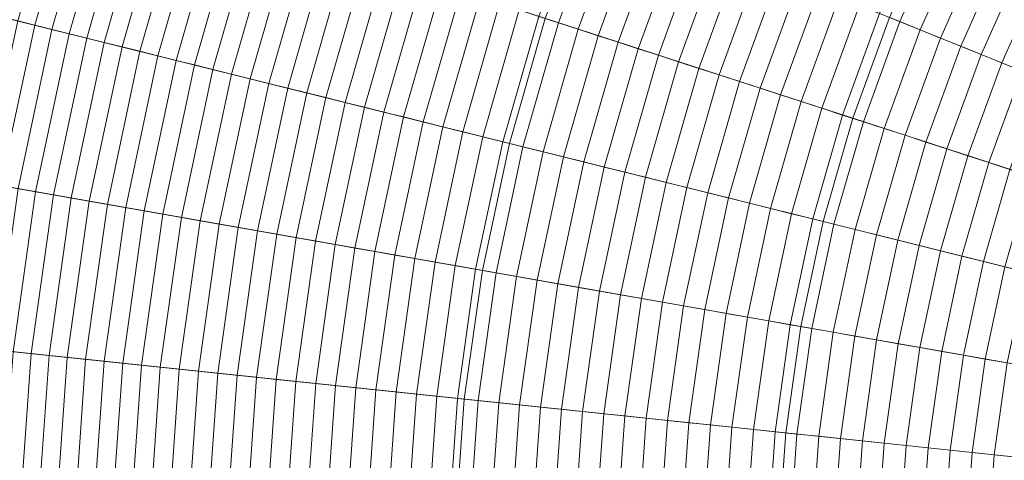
# Model space of a CAD drawing. Header units: centimetres. Extents: x -21.9 to 23.1, y -23 to 22.
# Tile 124 of 191: x -14.3 to -7.9, y 0.4 to 3.2. Entities that reach past the tile are written whole.
import ezdxf

# ---------------------------------------------------------------- set-up
doc = ezdxf.new("R2010")
doc.units = ezdxf.units.CM
doc.header["$LTSCALE"] = 2.54
doc.layers.add('Lucido design-1', color=7, linetype='Continuous')

# ---------------------------------------------------------------- blocks, each defined once
blk = doc.blocks.new('Gruppo-2-1')
at = {"color": 5, "linetype": 'Continuous', "lineweight": 9}
for points in [[(-8.6891, 3.2361, -940.4271), (-8.9278, 2.5802, -940.4271), (-20.4384, 6.3202, -940.4271), (-19.9108, 7.7699, -940.4271)], [(-8.6891, 3.2361, -940.4271), (-8.9278, 2.5802, -940.4271), (-20.4384, 6.3202, -940.4271), (-19.9108, 7.7699, -940.4271)], [(-20.8065, 6.4398, -1001.3271), (-21.2392, 4.9308, -1001.3271), (-11.1578, 2.4173, -1001.3271), (-10.925, 3.2291, -1001.3271)], [(-8.9278, 2.5802, -940.4271), (-9.1202, 1.9092, -940.4271), (-20.8637, 4.8372, -940.4271), (-20.4384, 6.3202, -940.4271)], [(-20.4384, 6.3202, -1001.3271), (-20.8637, 4.8372, -1001.3271), (-11.1578, 2.4173, -1001.3271), (-10.925, 3.2291, -1001.3271)], [(-8.9278, 2.5802, -940.4271), (-9.1202, 1.9092, -940.4271), (-20.8637, 4.8372, -940.4271), (-20.4384, 6.3202, -940.4271)], [(-10.925, 3.2291, -1010.9271), (-11.1578, 2.4173, -1010.9271), (-20.4641, 4.7376, -1010.9271), (-20.0468, 6.193, -1010.9271)], [(-21.2392, 4.9308, -1001.3271), (-21.5656, 3.3953, -1001.3271), (-11.3334, 1.5911, -1001.3271), (-11.1578, 2.4173, -1001.3271)], [(-9.1202, 1.9092, -940.4271), (-9.2653, 1.2265, -940.4271), (-21.1844, 3.3281, -940.4271), (-20.8637, 4.8372, -940.4271)], [(-20.8637, 4.8372, -1001.3271), (-21.1844, 3.3281, -1001.3271), (-11.3334, 1.5911, -1001.3271), (-11.1578, 2.4173, -1001.3271)], [(-9.1202, 1.9092, -940.4271), (-9.2653, 1.2265, -940.4271), (-21.1844, 3.3281, -940.4271), (-20.8637, 4.8372, -940.4271)], [(-11.1578, 2.4173, -1010.9271), (-11.3334, 1.5911, -1010.9271), (-20.7789, 3.2566, -1010.9271), (-20.4641, 4.7376, -1010.9271)], [(-5.9124, 3.24, -941.4271), (-6.1582, 2.7778, -941.4271), (-8.4052, 3.8737, -941.4271), (-8.0775, 4.49, -941.4271)], [(-14.164, 4.2815, -932.9985), (-14.4623, 3.2412, -932.9985), (-14.3526, 3.2138, -933.0893), (-14.0565, 4.2466, -933.0893)], [(-14.0565, 4.2466, -933.0893), (-14.3526, 3.2138, -933.0893), (-14.2419, 3.1862, -933.1788), (-13.948, 4.2113, -933.1788)], [(-13.948, 4.2113, -933.1788), (-14.2419, 3.1862, -933.1788), (-14.1303, 3.1584, -933.2671), (-13.8386, 4.1758, -933.2671)], [(-13.8386, 4.1758, -933.2671), (-14.1303, 3.1584, -933.2671), (-14.0177, 3.1303, -933.3541), (-13.7282, 4.1399, -933.3541)], [(-13.7282, 4.1399, -933.3541), (-14.0177, 3.1303, -933.3541), (-13.9042, 3.102, -933.4398), (-13.6169, 4.1038, -933.4398)], [(-13.6169, 4.1038, -933.4398), (-13.9042, 3.102, -933.4398), (-13.7898, 3.0735, -933.5242), (-13.5048, 4.0673, -933.5242)], [(-13.5048, 4.0673, -933.5242), (-13.7898, 3.0735, -933.5242), (-13.6744, 3.0447, -933.6073), (-13.3917, 4.0306, -933.6073)], [(-13.3917, 4.0306, -933.6073), (-13.6744, 3.0447, -933.6073), (-13.5582, 3.0157, -933.689), (-13.2778, 3.9936, -933.689)], [(-10.6778, 4.0396, -934.9789), (-10.9678, 3.243, -934.9789), (-10.8396, 3.2013, -935.0324), (-10.5528, 3.9891, -935.0324)], [(-13.2778, 3.9936, -933.689), (-13.5582, 3.0157, -933.689), (-13.4411, 2.9866, -933.7694), (-13.1631, 3.9563, -933.7694)], [(-10.6362, 4.0227, -1003.3271), (-10.925, 3.2291, -1003.3271), (-8.9278, 2.5802, -1003.3271), (-8.6891, 3.2361, -1003.3271)], [(-10.5528, 3.9891, -935.0324), (-10.8396, 3.2013, -935.0324), (-10.7108, 3.1595, -935.0843), (-10.4273, 3.9384, -935.0843)], [(-13.1631, 3.9563, -933.7694), (-13.4411, 2.9866, -933.7694), (-13.3232, 2.9571, -933.8485), (-13.0475, 3.9187, -933.8485)], [(-13.0475, 3.9187, -933.8485), (-13.3232, 2.9571, -933.8485), (-13.2044, 2.9275, -933.9263), (-12.931, 3.8809, -933.9263)], [(-10.4273, 3.9384, -935.0843), (-10.7108, 3.1595, -935.0843), (-10.5815, 3.1175, -935.1347), (-10.3012, 3.8874, -935.1347)], [(-8.4673, 3.904, -935.6207), (-8.7532, 3.262, -935.6207), (-8.6217, 3.2089, -935.6511), (-8.3399, 3.8419, -935.6511)], [(-12.931, 3.8809, -933.9263), (-13.2044, 2.9275, -933.9263), (-13.0848, 2.8977, -934.0026), (-12.8138, 3.8428, -934.0026)], [(-12.8138, 3.8428, -934.0026), (-13.0848, 2.8977, -934.0026), (-12.9644, 2.8677, -934.0776), (-12.6958, 3.8045, -934.0776)], [(-10.3012, 3.8874, -935.1347), (-10.5815, 3.1175, -935.1347), (-10.4517, 3.0753, -935.1837), (-10.1747, 3.8363, -935.1837)], [(-6.1582, 2.7778, -941.4271), (-6.3711, 2.2995, -941.4271), (-8.6891, 3.2361, -941.4271), (-8.4052, 3.8737, -941.4271)], [(-8.3399, 3.8419, -935.6511), (-8.6217, 3.2089, -935.6511), (-8.49, 3.1556, -935.6799), (-8.2122, 3.7796, -935.6799)], [(-12.6958, 3.8045, -934.0776), (-12.9644, 2.8677, -934.0776), (-12.8432, 2.8375, -934.1512), (-12.5769, 3.7658, -934.1512)], [(-10.1747, 3.8363, -935.1837), (-10.4517, 3.0753, -935.1837), (-10.3213, 3.0329, -935.2311), (-10.0476, 3.7849, -935.2311)], [(-10.0476, 3.7849, -935.2311), (-10.3213, 3.0329, -935.2311), (-10.1905, 2.9904, -935.277), (-9.9201, 3.7334, -935.277)], [(-8.2122, 3.7796, -935.6799), (-8.49, 3.1556, -935.6799), (-8.3579, 3.1023, -935.7072), (-8.0841, 3.7171, -935.7072)], [(-12.5769, 3.7658, -934.1512), (-12.8432, 2.8375, -934.1512), (-12.7211, 2.807, -934.2235), (-12.4574, 3.727, -934.2235)], [(-12.4574, 3.727, -934.2235), (-12.7211, 2.807, -934.2235), (-12.5984, 2.7764, -934.2943), (-12.337, 3.6879, -934.2943)], [(-9.9201, 3.7334, -935.277), (-10.1905, 2.9904, -935.277), (-10.0592, 2.9478, -935.3213), (-9.7921, 3.6817, -935.3213)], [(-8.0841, 3.7171, -935.7072), (-8.3579, 3.1023, -935.7072), (-8.2256, 3.0488, -935.7328), (-7.9559, 3.6546, -935.7328)], [(-12.337, 3.6879, -934.2943), (-12.5984, 2.7764, -934.2943), (-12.4748, 2.7456, -934.3637), (-12.2159, 3.6485, -934.3637)], [(-12.2159, 3.6485, -934.3637), (-12.4748, 2.7456, -934.3637), (-12.3506, 2.7146, -934.4318), (-12.0941, 3.609, -934.4318)], [(-9.7921, 3.6817, -935.3213), (-10.0592, 2.9478, -935.3213), (-9.9274, 2.905, -935.3642), (-9.6636, 3.6298, -935.3642)], [(-7.9559, 3.6546, -935.7328), (-8.2256, 3.0488, -935.7328), (-8.093, 2.9952, -935.7569), (-7.8273, 3.5919, -935.7569)], [(-12.0941, 3.609, -934.4318), (-12.3506, 2.7146, -934.4318), (-12.2256, 2.6835, -934.4984), (-11.9716, 3.5692, -934.4984)], [(-9.6636, 3.6298, -935.3642), (-9.9274, 2.905, -935.3642), (-9.7952, 2.862, -935.4055), (-9.5347, 3.5777, -935.4055)], [(-7.8273, 3.5919, -935.7569), (-8.093, 2.9952, -935.7569), (-7.9602, 2.9416, -935.7794), (-7.6986, 3.5291, -935.7794)], [(-11.9716, 3.5692, -934.4984), (-12.2256, 2.6835, -934.4984), (-12.0999, 2.6521, -934.5635), (-11.8484, 3.5291, -934.5635)], [(-11.8484, 3.5291, -934.5635), (-12.0999, 2.6521, -934.5635), (-11.9735, 2.6206, -934.6272), (-11.7245, 3.4889, -934.6272)], [(-9.5347, 3.5777, -935.4055), (-9.7952, 2.862, -935.4055), (-9.6626, 2.8189, -935.4452), (-9.4054, 3.5255, -935.4452)], [(-9.4054, 3.5255, -935.4452), (-9.6626, 2.8189, -935.4452), (-9.5295, 2.7757, -935.4834), (-9.2757, 3.4731, -935.4834)], [(-7.6986, 3.5291, -935.7794), (-7.9602, 2.9416, -935.7794), (-7.8271, 2.8878, -935.8003), (-7.5696, 3.4662, -935.8003)], [(-11.7245, 3.4889, -934.6272), (-11.9735, 2.6206, -934.6272), (-11.8464, 2.5889, -934.6895), (-11.5999, 3.4484, -934.6895)], [(-9.2757, 3.4731, -935.4834), (-9.5295, 2.7757, -935.4834), (-9.3961, 2.7323, -935.5201), (-9.1456, 3.4205, -935.5201)], [(-21.5656, 3.3953, -1001.3271), (-21.784, 1.8408, -1001.3271), (-11.451, 0.7548, -1001.3271), (-11.3334, 1.5911, -1001.3271)], [(-11.5999, 3.4484, -934.6895), (-11.8464, 2.5889, -934.6895), (-11.7187, 2.5571, -934.7503), (-11.4747, 3.4077, -934.7503)], [(-11.4747, 3.4077, -934.7503), (-11.7187, 2.5571, -934.7503), (-11.5903, 2.5251, -934.8097), (-11.3489, 3.3668, -934.8097)], [(-9.1456, 3.4205, -935.5201), (-9.3961, 2.7323, -935.5201), (-9.2623, 2.6888, -935.5552), (-9.0152, 3.3678, -935.5552)], [(-9.2653, 1.2265, -940.4271), (-9.3625, 0.5353, -940.4271), (-21.3991, 1.8004, -940.4271), (-21.1844, 3.3281, -940.4271)], [(-21.1844, 3.3281, -1001.3271), (-21.3991, 1.8004, -1001.3271), (-11.451, 0.7548, -1001.3271), (-11.3334, 1.5911, -1001.3271)], [(-9.2653, 1.2265, -940.4271), (-9.3625, 0.5353, -940.4271), (-21.3991, 1.8004, -940.4271), (-21.1844, 3.3281, -940.4271)], [(-11.3489, 3.3668, -934.8097), (-11.5903, 2.5251, -934.8097), (-11.4613, 2.4929, -934.8676), (-11.2225, 3.3257, -934.8676)], [(-9.0152, 3.3678, -935.5552), (-9.2623, 2.6888, -935.5552), (-9.1281, 2.6452, -935.5887), (-8.8843, 3.315, -935.5887)], [(-11.2225, 3.3257, -934.8676), (-11.4613, 2.4929, -934.8676), (-11.3316, 2.4606, -934.924), (-11.0954, 3.2845, -934.924)], [(-11.0954, 3.2845, -934.924), (-11.3316, 2.4606, -934.924), (-11.2014, 2.4281, -934.9789), (-10.9678, 3.243, -934.9789)], [(-8.8843, 3.315, -935.5887), (-9.1281, 2.6452, -935.5887), (-8.9936, 2.6015, -935.6207), (-8.7532, 3.262, -935.6207)], [(-11.3334, 1.5911, -1010.9271), (-11.451, 0.7548, -1010.9271), (-20.9896, 1.7574, -1010.9271), (-20.7789, 3.2566, -1010.9271)], [(-14.3526, 3.2138, -933.0893), (-14.576, 2.1629, -933.0893), (-14.4637, 2.1431, -933.1788), (-14.2419, 3.1862, -933.1788)], [(-10.9678, 3.243, -934.9789), (-11.2014, 2.4281, -934.9789), (-11.0706, 2.3955, -935.0324), (-10.8396, 3.2013, -935.0324)], [(-10.925, 3.2291, -1001.3271), (-11.1578, 2.4173, -1001.3271), (-11.1578, 2.4173, -1010.9271), (-10.925, 3.2291, -1010.9271)], [(-10.925, 3.2291, -1003.3271), (-11.1578, 2.4173, -1003.3271), (-9.1202, 1.9092, -1003.3271), (-8.9278, 2.5802, -1003.3271)], [(-10.925, 3.2291, -1001.3271), (-11.1578, 2.4173, -1001.3271), (-11.1578, 2.4173, -1003.3271), (-10.925, 3.2291, -1003.3271)], [(-10.8396, 3.2013, -935.0324), (-11.0706, 2.3955, -935.0324), (-10.9392, 2.3628, -935.0843), (-10.7108, 3.1595, -935.0843)], [(-8.7532, 3.262, -935.6207), (-8.9936, 2.6015, -935.6207), (-8.8587, 2.5577, -935.6511), (-8.6217, 3.2089, -935.6511)], [(-8.6891, 3.2361, -1003.3271), (-8.9278, 2.5802, -1003.3271), (-8.9278, 2.5802, -940.4271), (-8.6891, 3.2361, -940.4271)], [(-8.6891, 3.2361, -941.4271), (-8.9278, 2.5802, -941.4271), (-8.9278, 2.5802, -940.4271), (-8.6891, 3.2361, -940.4271)], [(-6.3711, 2.2995, -941.4271), (-6.5502, 1.8076, -941.4271), (-8.9278, 2.5802, -941.4271), (-8.6891, 3.2361, -941.4271)], [(-8.6217, 3.2089, -935.6511), (-8.8587, 2.5577, -935.6511), (-8.7236, 2.5138, -935.6799), (-8.49, 3.1556, -935.6799)], [(-14.2419, 3.1862, -933.1788), (-14.4637, 2.1431, -933.1788), (-14.3503, 2.1231, -933.2671), (-14.1303, 3.1584, -933.2671)], [(-14.1303, 3.1584, -933.2671), (-14.3503, 2.1231, -933.2671), (-14.2361, 2.103, -933.3541), (-14.0177, 3.1303, -933.3541)], [(-10.7108, 3.1595, -935.0843), (-10.9392, 2.3628, -935.0843), (-10.8073, 2.3299, -935.1347), (-10.5815, 3.1175, -935.1347)], [(-8.49, 3.1556, -935.6799), (-8.7236, 2.5138, -935.6799), (-8.5881, 2.4698, -935.7072), (-8.3579, 3.1023, -935.7072)], [(-14.0177, 3.1303, -933.3541), (-14.2361, 2.103, -933.3541), (-14.1209, 2.0826, -933.4398), (-13.9042, 3.102, -933.4398)], [(-13.9042, 3.102, -933.4398), (-14.1209, 2.0826, -933.4398), (-14.0047, 2.0622, -933.5242), (-13.7898, 3.0735, -933.5242)], [(-13.7898, 3.0735, -933.5242), (-14.0047, 2.0622, -933.5242), (-13.8877, 2.0415, -933.6073), (-13.6744, 3.0447, -933.6073)], [(-10.5815, 3.1175, -935.1347), (-10.8073, 2.3299, -935.1347), (-10.6749, 2.2968, -935.1837), (-10.4517, 3.0753, -935.1837)], [(-10.4517, 3.0753, -935.1837), (-10.6749, 2.2968, -935.1837), (-10.5419, 2.2637, -935.2311), (-10.3213, 3.0329, -935.2311)], [(-8.3579, 3.1023, -935.7072), (-8.5881, 2.4698, -935.7072), (-8.4524, 2.4257, -935.7328), (-8.2256, 3.0488, -935.7328)], [(-13.6744, 3.0447, -933.6073), (-13.8877, 2.0415, -933.6073), (-13.7697, 2.0207, -933.689), (-13.5582, 3.0157, -933.689)], [(-13.5582, 3.0157, -933.689), (-13.7697, 2.0207, -933.689), (-13.6509, 1.9998, -933.7694), (-13.4411, 2.9866, -933.7694)], [(-10.3213, 3.0329, -935.2311), (-10.5419, 2.2637, -935.2311), (-10.4084, 2.2304, -935.277), (-10.1905, 2.9904, -935.277)], [(-8.2256, 3.0488, -935.7328), (-8.4524, 2.4257, -935.7328), (-8.3164, 2.3815, -935.7569), (-8.093, 2.9952, -935.7569)], [(-13.4411, 2.9866, -933.7694), (-13.6509, 1.9998, -933.7694), (-13.5312, 1.9787, -933.8485), (-13.3232, 2.9571, -933.8485)], [(-13.3232, 2.9571, -933.8485), (-13.5312, 1.9787, -933.8485), (-13.4106, 1.9574, -933.9263), (-13.2044, 2.9275, -933.9263)], [(-10.1905, 2.9904, -935.277), (-10.4084, 2.2304, -935.277), (-10.2745, 2.197, -935.3213), (-10.0592, 2.9478, -935.3213)], [(-10.0592, 2.9478, -935.3213), (-10.2745, 2.197, -935.3213), (-10.14, 2.1635, -935.3642), (-9.9274, 2.905, -935.3642)], [(-8.093, 2.9952, -935.7569), (-8.3164, 2.3815, -935.7569), (-8.1801, 2.3372, -935.7794), (-7.9602, 2.9416, -935.7794)], [(-13.2044, 2.9275, -933.9263), (-13.4106, 1.9574, -933.9263), (-13.2892, 1.936, -934.0026), (-13.0848, 2.8977, -934.0026)], [(-13.0848, 2.8977, -934.0026), (-13.2892, 1.936, -934.0026), (-13.167, 1.9145, -934.0776), (-12.9644, 2.8677, -934.0776)], [(-9.9274, 2.905, -935.3642), (-10.14, 2.1635, -935.3642), (-10.0051, 2.1299, -935.4055), (-9.7952, 2.862, -935.4055)], [(-7.9602, 2.9416, -935.7794), (-8.1801, 2.3372, -935.7794), (-8.0436, 2.2929, -935.8003), (-7.8271, 2.8878, -935.8003)], [(-7.8271, 2.8878, -935.8003), (-8.0436, 2.2929, -935.8003), (-7.9069, 2.2485, -935.8197), (-7.6938, 2.834, -935.8197)], [(-12.9644, 2.8677, -934.0776), (-13.167, 1.9145, -934.0776), (-13.044, 1.8928, -934.1512), (-12.8432, 2.8375, -934.1512)], [(-12.8432, 2.8375, -934.1512), (-13.044, 1.8928, -934.1512), (-12.9201, 1.8709, -934.2235), (-12.7211, 2.807, -934.2235)], [(-9.7952, 2.862, -935.4055), (-10.0051, 2.1299, -935.4055), (-9.8698, 2.0961, -935.4452), (-9.6626, 2.8189, -935.4452)], [(-9.6626, 2.8189, -935.4452), (-9.8698, 2.0961, -935.4452), (-9.7341, 2.0623, -935.4834), (-9.5295, 2.7757, -935.4834)], [(-12.7211, 2.807, -934.2235), (-12.9201, 1.8709, -934.2235), (-12.7955, 1.8489, -934.2943), (-12.5984, 2.7764, -934.2943)], [(-12.5984, 2.7764, -934.2943), (-12.7955, 1.8489, -934.2943), (-12.6701, 1.8268, -934.3637), (-12.4748, 2.7456, -934.3637)], [(-9.5295, 2.7757, -935.4834), (-9.7341, 2.0623, -935.4834), (-9.598, 2.0283, -935.5201), (-9.3961, 2.7323, -935.5201)], [(-12.4748, 2.7456, -934.3637), (-12.6701, 1.8268, -934.3637), (-12.544, 1.8046, -934.4318), (-12.3506, 2.7146, -934.4318)], [(-12.3506, 2.7146, -934.4318), (-12.544, 1.8046, -934.4318), (-12.4171, 1.7822, -934.4984), (-12.2256, 2.6835, -934.4984)], [(-9.3961, 2.7323, -935.5201), (-9.598, 2.0283, -935.5201), (-9.4614, 1.9943, -935.5552), (-9.2623, 2.6888, -935.5552)], [(-9.2623, 2.6888, -935.5552), (-9.4614, 1.9943, -935.5552), (-9.3245, 1.9602, -935.5887), (-9.1281, 2.6452, -935.5887)], [(-12.2256, 2.6835, -934.4984), (-12.4171, 1.7822, -934.4984), (-12.2896, 1.7597, -934.5635), (-12.0999, 2.6521, -934.5635)], [(-12.0999, 2.6521, -934.5635), (-12.2896, 1.7597, -934.5635), (-12.1613, 1.7371, -934.6272), (-11.9735, 2.6206, -934.6272)], [(-9.1281, 2.6452, -935.5887), (-9.3245, 1.9602, -935.5887), (-9.1873, 1.9259, -935.6207), (-8.9936, 2.6015, -935.6207)], [(-11.9735, 2.6206, -934.6272), (-12.1613, 1.7371, -934.6272), (-12.0323, 1.7144, -934.6895), (-11.8464, 2.5889, -934.6895)], [(-11.8464, 2.5889, -934.6895), (-12.0323, 1.7144, -934.6895), (-11.9026, 1.6915, -934.7503), (-11.7187, 2.5571, -934.7503)], [(-8.9936, 2.6015, -935.6207), (-9.1873, 1.9259, -935.6207), (-9.0497, 1.8916, -935.6511), (-8.8587, 2.5577, -935.6511)], [(-8.9278, 2.5802, -1003.3271), (-9.1202, 1.9092, -1003.3271), (-9.1202, 1.9092, -940.4271), (-8.9278, 2.5802, -940.4271)], [(-8.9278, 2.5802, -941.4271), (-9.1202, 1.9092, -941.4271), (-9.1202, 1.9092, -940.4271), (-8.9278, 2.5802, -940.4271)], [(-6.5502, 1.8076, -941.4271), (-6.6945, 1.3044, -941.4271), (-9.1202, 1.9092, -941.4271), (-8.9278, 2.5802, -941.4271)], [(-11.7187, 2.5571, -934.7503), (-11.9026, 1.6915, -934.7503), (-11.7723, 1.6685, -934.8097), (-11.5903, 2.5251, -934.8097)], [(-11.5903, 2.5251, -934.8097), (-11.7723, 1.6685, -934.8097), (-11.6414, 1.6455, -934.8676), (-11.4613, 2.4929, -934.8676)], [(-8.8587, 2.5577, -935.6511), (-9.0497, 1.8916, -935.6511), (-8.9118, 1.8573, -935.6799), (-8.7236, 2.5138, -935.6799)], [(-8.7236, 2.5138, -935.6799), (-8.9118, 1.8573, -935.6799), (-8.7736, 1.8228, -935.7072), (-8.5881, 2.4698, -935.7072)], [(-11.4613, 2.4929, -934.8676), (-11.6414, 1.6455, -934.8676), (-11.5098, 1.6223, -934.924), (-11.3316, 2.4606, -934.924)], [(-11.3316, 2.4606, -934.924), (-11.5098, 1.6223, -934.924), (-11.3777, 1.5989, -934.9789), (-11.2014, 2.4281, -934.9789)], [(-8.5881, 2.4698, -935.7072), (-8.7736, 1.8228, -935.7072), (-8.6351, 1.7883, -935.7328), (-8.4524, 2.4257, -935.7328)], [(-11.2014, 2.4281, -934.9789), (-11.3777, 1.5989, -934.9789), (-11.2449, 1.5755, -935.0324), (-11.0706, 2.3955, -935.0324)], [(-11.1578, 2.4173, -1001.3271), (-11.3334, 1.5911, -1001.3271), (-11.3334, 1.5911, -1010.9271), (-11.1578, 2.4173, -1010.9271)], [(-11.1578, 2.4173, -1003.3271), (-11.3334, 1.5911, -1003.3271), (-9.2653, 1.2265, -1003.3271), (-9.1202, 1.9092, -1003.3271)], [(-11.1578, 2.4173, -1001.3271), (-11.3334, 1.5911, -1001.3271), (-11.3334, 1.5911, -1003.3271), (-11.1578, 2.4173, -1003.3271)], [(-11.0706, 2.3955, -935.0324), (-11.2449, 1.5755, -935.0324), (-11.1116, 1.552, -935.0843), (-10.9392, 2.3628, -935.0843)], [(-8.4524, 2.4257, -935.7328), (-8.6351, 1.7883, -935.7328), (-8.4964, 1.7537, -935.7569), (-8.3164, 2.3815, -935.7569)], [(-8.3164, 2.3815, -935.7569), (-8.4964, 1.7537, -935.7569), (-8.3574, 1.719, -935.7794), (-8.1801, 2.3372, -935.7794)], [(-10.9392, 2.3628, -935.0843), (-11.1116, 1.552, -935.0843), (-10.9777, 1.5284, -935.1347), (-10.8073, 2.3299, -935.1347)], [(-10.8073, 2.3299, -935.1347), (-10.9777, 1.5284, -935.1347), (-10.8432, 1.5047, -935.1837), (-10.6749, 2.2968, -935.1837)], [(-8.1801, 2.3372, -935.7794), (-8.3574, 1.719, -935.7794), (-8.2181, 1.6843, -935.8003), (-8.0436, 2.2929, -935.8003)], [(-10.6749, 2.2968, -935.1837), (-10.8432, 1.5047, -935.1837), (-10.7083, 1.4809, -935.2311), (-10.5419, 2.2637, -935.2311)], [(-10.5419, 2.2637, -935.2311), (-10.7083, 1.4809, -935.2311), (-10.5728, 1.457, -935.277), (-10.4084, 2.2304, -935.277)], [(-8.0436, 2.2929, -935.8003), (-8.2181, 1.6843, -935.8003), (-8.0787, 1.6495, -935.8197), (-7.9069, 2.2485, -935.8197)], [(-7.9069, 2.2485, -935.8197), (-8.0787, 1.6495, -935.8197), (-7.939, 1.6147, -935.8374), (-7.7701, 2.204, -935.8374)], [(-10.4084, 2.2304, -935.277), (-10.5728, 1.457, -935.277), (-10.4368, 1.4331, -935.3213), (-10.2745, 2.197, -935.3213)], [(-10.2745, 2.197, -935.3213), (-10.4368, 1.4331, -935.3213), (-10.3004, 1.409, -935.3642), (-10.14, 2.1635, -935.3642)], [(-14.3503, 2.1231, -933.2671), (-14.4976, 1.075, -933.2671), (-14.3822, 1.0629, -933.3541), (-14.2361, 2.103, -933.3541)], [(-10.14, 2.1635, -935.3642), (-10.3004, 1.409, -935.3642), (-10.1635, 1.3849, -935.4055), (-10.0051, 2.1299, -935.4055)], [(-10.0051, 2.1299, -935.4055), (-10.1635, 1.3849, -935.4055), (-10.0262, 1.3606, -935.4452), (-9.8698, 2.0961, -935.4452)], [(-14.2361, 2.103, -933.3541), (-14.3822, 1.0629, -933.3541), (-14.2659, 1.0507, -933.4398), (-14.1209, 2.0826, -933.4398)], [(-14.1209, 2.0826, -933.4398), (-14.2659, 1.0507, -933.4398), (-14.1486, 1.0383, -933.5242), (-14.0047, 2.0622, -933.5242)], [(-14.0047, 2.0622, -933.5242), (-14.1486, 1.0383, -933.5242), (-14.0304, 1.0259, -933.6073), (-13.8877, 2.0415, -933.6073)], [(-9.8698, 2.0961, -935.4452), (-10.0262, 1.3606, -935.4452), (-9.8884, 1.3363, -935.4834), (-9.7341, 2.0623, -935.4834)], [(-9.7341, 2.0623, -935.4834), (-9.8884, 1.3363, -935.4834), (-9.7502, 1.312, -935.5201), (-9.598, 2.0283, -935.5201)], [(-13.8877, 2.0415, -933.6073), (-14.0304, 1.0259, -933.6073), (-13.9113, 1.0134, -933.689), (-13.7697, 2.0207, -933.689)], [(-13.7697, 2.0207, -933.689), (-13.9113, 1.0134, -933.689), (-13.7913, 1.0008, -933.7694), (-13.6509, 1.9998, -933.7694)], [(-13.6509, 1.9998, -933.7694), (-13.7913, 1.0008, -933.7694), (-13.6704, 0.9881, -933.8485), (-13.5312, 1.9787, -933.8485)], [(-9.598, 2.0283, -935.5201), (-9.7502, 1.312, -935.5201), (-9.6117, 1.2876, -935.5552), (-9.4614, 1.9943, -935.5552)], [(-9.4614, 1.9943, -935.5552), (-9.6117, 1.2876, -935.5552), (-9.4727, 1.2631, -935.5887), (-9.3245, 1.9602, -935.5887)], [(-13.5312, 1.9787, -933.8485), (-13.6704, 0.9881, -933.8485), (-13.5487, 0.9753, -933.9263), (-13.4106, 1.9574, -933.9263)], [(-13.4106, 1.9574, -933.9263), (-13.5487, 0.9753, -933.9263), (-13.4261, 0.9624, -934.0026), (-13.2892, 1.936, -934.0026)], [(-13.2892, 1.936, -934.0026), (-13.4261, 0.9624, -934.0026), (-13.3026, 0.9494, -934.0776), (-13.167, 1.9145, -934.0776)], [(-9.3245, 1.9602, -935.5887), (-9.4727, 1.2631, -935.5887), (-9.3334, 1.2385, -935.6207), (-9.1873, 1.9259, -935.6207)], [(-9.1873, 1.9259, -935.6207), (-9.3334, 1.2385, -935.6207), (-9.1938, 1.2139, -935.6511), (-9.0497, 1.8916, -935.6511)], [(-13.167, 1.9145, -934.0776), (-13.3026, 0.9494, -934.0776), (-13.1784, 0.9364, -934.1512), (-13.044, 1.8928, -934.1512)], [(-13.044, 1.8928, -934.1512), (-13.1784, 0.9364, -934.1512), (-13.0533, 0.9232, -934.2235), (-12.9201, 1.8709, -934.2235)], [(-12.9201, 1.8709, -934.2235), (-13.0533, 0.9232, -934.2235), (-12.9275, 0.91, -934.2943), (-12.7955, 1.8489, -934.2943)], [(-9.1202, 1.9092, -1003.3271), (-9.2653, 1.2265, -1003.3271), (-9.2653, 1.2265, -940.4271), (-9.1202, 1.9092, -940.4271)], [(-9.1202, 1.9092, -941.4271), (-9.2653, 1.2265, -941.4271), (-9.2653, 1.2265, -940.4271), (-9.1202, 1.9092, -940.4271)], [(-6.6945, 1.3044, -941.4271), (-6.8033, 0.7924, -941.4271), (-9.2653, 1.2265, -941.4271), (-9.1202, 1.9092, -941.4271)], [(-9.0497, 1.8916, -935.6511), (-9.1938, 1.2139, -935.6511), (-9.0538, 1.1892, -935.6799), (-8.9118, 1.8573, -935.6799)], [(-8.9118, 1.8573, -935.6799), (-9.0538, 1.1892, -935.6799), (-8.9136, 1.1645, -935.7072), (-8.7736, 1.8228, -935.7072)], [(-21.784, 1.8408, -1001.3271), (-21.8935, 0.2749, -1001.3271), (-11.5099, -0.0877, -1001.3271), (-11.451, 0.7548, -1001.3271)], [(-9.3625, 0.5353, -940.4271), (-9.4111, -0.161, -940.4271), (-21.5067, 0.2614, -940.4271), (-21.3991, 1.8004, -940.4271)], [(-21.3991, 1.8004, -1001.3271), (-21.5067, 0.2614, -1001.3271), (-11.5099, -0.0877, -1001.3271), (-11.451, 0.7548, -1001.3271)], [(-9.3625, 0.5353, -940.4271), (-9.4111, -0.161, -940.4271), (-21.5067, 0.2614, -940.4271), (-21.3991, 1.8004, -940.4271)], [(-12.7955, 1.8489, -934.2943), (-12.9275, 0.91, -934.2943), (-12.8009, 0.8967, -934.3637), (-12.6701, 1.8268, -934.3637)], [(-12.6701, 1.8268, -934.3637), (-12.8009, 0.8967, -934.3637), (-12.6735, 0.8833, -934.4318), (-12.544, 1.8046, -934.4318)], [(-12.544, 1.8046, -934.4318), (-12.6735, 0.8833, -934.4318), (-12.5454, 0.8698, -934.4984), (-12.4171, 1.7822, -934.4984)], [(-8.7736, 1.8228, -935.7072), (-8.9136, 1.1645, -935.7072), (-8.773, 1.1397, -935.7328), (-8.6351, 1.7883, -935.7328)], [(-11.451, 0.7548, -1010.9271), (-11.5099, -0.0877, -1010.9271), (-21.0953, 0.247, -1010.9271), (-20.9896, 1.7574, -1010.9271)], [(-12.4171, 1.7822, -934.4984), (-12.5454, 0.8698, -934.4984), (-12.4165, 0.8563, -934.5635), (-12.2896, 1.7597, -934.5635)], [(-12.2896, 1.7597, -934.5635), (-12.4165, 0.8563, -934.5635), (-12.287, 0.8427, -934.6272), (-12.1613, 1.7371, -934.6272)], [(-12.1613, 1.7371, -934.6272), (-12.287, 0.8427, -934.6272), (-12.1567, 0.829, -934.6895), (-12.0323, 1.7144, -934.6895)], [(-8.6351, 1.7883, -935.7328), (-8.773, 1.1397, -935.7328), (-8.6322, 1.1148, -935.7569), (-8.4964, 1.7537, -935.7569)], [(-8.4964, 1.7537, -935.7569), (-8.6322, 1.1148, -935.7569), (-8.4911, 1.09, -935.7794), (-8.3574, 1.719, -935.7794)], [(-12.0323, 1.7144, -934.6895), (-12.1567, 0.829, -934.6895), (-12.0258, 0.8152, -934.7503), (-11.9026, 1.6915, -934.7503)], [(-11.9026, 1.6915, -934.7503), (-12.0258, 0.8152, -934.7503), (-11.8942, 0.8014, -934.8097), (-11.7723, 1.6685, -934.8097)], [(-11.7723, 1.6685, -934.8097), (-11.8942, 0.8014, -934.8097), (-11.762, 0.7875, -934.8676), (-11.6414, 1.6455, -934.8676)], [(-8.3574, 1.719, -935.7794), (-8.4911, 1.09, -935.7794), (-8.3498, 1.065, -935.8003), (-8.2181, 1.6843, -935.8003)], [(-8.2181, 1.6843, -935.8003), (-8.3498, 1.065, -935.8003), (-8.2082, 1.0401, -935.8197), (-8.0787, 1.6495, -935.8197)], [(-11.6414, 1.6455, -934.8676), (-11.762, 0.7875, -934.8676), (-11.6291, 0.7735, -934.924), (-11.5098, 1.6223, -934.924)], [(-11.5098, 1.6223, -934.924), (-11.6291, 0.7735, -934.924), (-11.4957, 0.7595, -934.9789), (-11.3777, 1.5989, -934.9789)], [(-8.0787, 1.6495, -935.8197), (-8.2082, 1.0401, -935.8197), (-8.0665, 1.0151, -935.8374), (-7.939, 1.6147, -935.8374)], [(-7.939, 1.6147, -935.8374), (-8.0665, 1.0151, -935.8374), (-7.9246, 0.9901, -935.8535), (-7.7992, 1.5799, -935.8535)], [(-11.3777, 1.5989, -934.9789), (-11.4957, 0.7595, -934.9789), (-11.3616, 0.7454, -935.0324), (-11.2449, 1.5755, -935.0324)], [(-11.3334, 1.5911, -1001.3271), (-11.451, 0.7548, -1001.3271), (-11.451, 0.7548, -1010.9271), (-11.3334, 1.5911, -1010.9271)], [(-11.3334, 1.5911, -1003.3271), (-11.451, 0.7548, -1003.3271), (-9.3625, 0.5353, -1003.3271), (-9.2653, 1.2265, -1003.3271)], [(-11.3334, 1.5911, -1001.3271), (-11.451, 0.7548, -1001.3271), (-11.451, 0.7548, -1003.3271), (-11.3334, 1.5911, -1003.3271)], [(-11.2449, 1.5755, -935.0324), (-11.3616, 0.7454, -935.0324), (-11.2269, 0.7312, -935.0843), (-11.1116, 1.552, -935.0843)], [(-11.1116, 1.552, -935.0843), (-11.2269, 0.7312, -935.0843), (-11.0917, 0.717, -935.1347), (-10.9777, 1.5284, -935.1347)], [(-10.9777, 1.5284, -935.1347), (-11.0917, 0.717, -935.1347), (-10.9559, 0.7028, -935.1837), (-10.8432, 1.5047, -935.1837)], [(-10.8432, 1.5047, -935.1837), (-10.9559, 0.7028, -935.1837), (-10.8197, 0.6884, -935.2311), (-10.7083, 1.4809, -935.2311)], [(-10.7083, 1.4809, -935.2311), (-10.8197, 0.6884, -935.2311), (-10.6828, 0.6741, -935.277), (-10.5728, 1.457, -935.277)], [(-10.5728, 1.457, -935.277), (-10.6828, 0.6741, -935.277), (-10.5455, 0.6596, -935.3213), (-10.4368, 1.4331, -935.3213)], [(-10.4368, 1.4331, -935.3213), (-10.5455, 0.6596, -935.3213), (-10.4078, 0.6451, -935.3642), (-10.3004, 1.409, -935.3642)], [(-10.3004, 1.409, -935.3642), (-10.4078, 0.6451, -935.3642), (-10.2695, 0.6306, -935.4055), (-10.1635, 1.3849, -935.4055)], [(-10.1635, 1.3849, -935.4055), (-10.2695, 0.6306, -935.4055), (-10.1308, 0.616, -935.4452), (-10.0262, 1.3606, -935.4452)], [(-10.0262, 1.3606, -935.4452), (-10.1308, 0.616, -935.4452), (-9.9917, 0.6014, -935.4834), (-9.8884, 1.3363, -935.4834)], [(-9.8884, 1.3363, -935.4834), (-9.9917, 0.6014, -935.4834), (-9.8521, 0.5868, -935.5201), (-9.7502, 1.312, -935.5201)], [(-9.7502, 1.312, -935.5201), (-9.8521, 0.5868, -935.5201), (-9.7122, 0.572, -935.5552), (-9.6117, 1.2876, -935.5552)], [(-9.6117, 1.2876, -935.5552), (-9.7122, 0.572, -935.5552), (-9.5719, 0.5573, -935.5887), (-9.4727, 1.2631, -935.5887)], [(-9.4727, 1.2631, -935.5887), (-9.5719, 0.5573, -935.5887), (-9.4312, 0.5425, -935.6207), (-9.3334, 1.2385, -935.6207)], [(-9.3334, 1.2385, -935.6207), (-9.4312, 0.5425, -935.6207), (-9.2902, 0.5277, -935.6511), (-9.1938, 1.2139, -935.6511)], [(-9.2653, 1.2265, -1003.3271), (-9.3625, 0.5353, -1003.3271), (-9.3625, 0.5353, -940.4271), (-9.2653, 1.2265, -940.4271)], [(-9.2653, 1.2265, -941.4271), (-9.3625, 0.5353, -941.4271), (-9.3625, 0.5353, -940.4271), (-9.2653, 1.2265, -940.4271)], [(-6.8033, 0.7924, -941.4271), (-6.8762, 0.274, -941.4271), (-9.3625, 0.5353, -941.4271), (-9.2653, 1.2265, -941.4271)], [(-9.1938, 1.2139, -935.6511), (-9.2902, 0.5277, -935.6511), (-9.1489, 0.5128, -935.6799), (-9.0538, 1.1892, -935.6799)], [(-9.0538, 1.1892, -935.6799), (-9.1489, 0.5128, -935.6799), (-9.0072, 0.4979, -935.7072), (-8.9136, 1.1645, -935.7072)], [(-8.9136, 1.1645, -935.7072), (-9.0072, 0.4979, -935.7072), (-8.8653, 0.483, -935.7328), (-8.773, 1.1397, -935.7328)], [(-8.773, 1.1397, -935.7328), (-8.8653, 0.483, -935.7328), (-8.7231, 0.4681, -935.7569), (-8.6322, 1.1148, -935.7569)], [(-8.6322, 1.1148, -935.7569), (-8.7231, 0.4681, -935.7569), (-8.5806, 0.4531, -935.7794), (-8.4911, 1.09, -935.7794)], [(-8.4911, 1.09, -935.7794), (-8.5806, 0.4531, -935.7794), (-8.4379, 0.4381, -935.8003), (-8.3498, 1.065, -935.8003)], [(-14.3822, 1.0629, -933.3541), (-14.4555, 0.0151, -933.3541), (-14.3386, 0.0111, -933.4398), (-14.2659, 1.0507, -933.4398)], [(-14.2659, 1.0507, -933.4398), (-14.3386, 0.0111, -933.4398), (-14.2207, 0.0069, -933.5242), (-14.1486, 1.0383, -933.5242)], [(-14.1486, 1.0383, -933.5242), (-14.2207, 0.0069, -933.5242), (-14.102, 0.0028, -933.6073), (-14.0304, 1.0259, -933.6073)], [(-14.0304, 1.0259, -933.6073), (-14.102, 0.0028, -933.6073), (-13.9823, -0.0014, -933.689), (-13.9113, 1.0134, -933.689)], [(-8.3498, 1.065, -935.8003), (-8.4379, 0.4381, -935.8003), (-8.2949, 0.4231, -935.8197), (-8.2082, 1.0401, -935.8197)], [(-8.2082, 1.0401, -935.8197), (-8.2949, 0.4231, -935.8197), (-8.1518, 0.408, -935.8374), (-8.0665, 1.0151, -935.8374)], [(-13.9113, 1.0134, -933.689), (-13.9823, -0.0014, -933.689), (-13.8617, -0.0056, -933.7694), (-13.7913, 1.0008, -933.7694)], [(-13.7913, 1.0008, -933.7694), (-13.8617, -0.0056, -933.7694), (-13.7402, -0.0098, -933.8485), (-13.6704, 0.9881, -933.8485)], [(-13.6704, 0.9881, -933.8485), (-13.7402, -0.0098, -933.8485), (-13.6178, -0.0141, -933.9263), (-13.5487, 0.9753, -933.9263)], [(-13.5487, 0.9753, -933.9263), (-13.6178, -0.0141, -933.9263), (-13.4946, -0.0184, -934.0026), (-13.4261, 0.9624, -934.0026)], [(-13.4261, 0.9624, -934.0026), (-13.4946, -0.0184, -934.0026), (-13.3706, -0.0227, -934.0776), (-13.3026, 0.9494, -934.0776)], [(-8.0665, 1.0151, -935.8374), (-8.1518, 0.408, -935.8374), (-8.0085, 0.393, -935.8535), (-7.9246, 0.9901, -935.8535)], [(-7.9246, 0.9901, -935.8535), (-8.0085, 0.393, -935.8535), (-7.865, 0.3779, -935.8681), (-7.7825, 0.965, -935.8681)], [(-13.3026, 0.9494, -934.0776), (-13.3706, -0.0227, -934.0776), (-13.2457, -0.0271, -934.1512), (-13.1784, 0.9364, -934.1512)], [(-13.1784, 0.9364, -934.1512), (-13.2457, -0.0271, -934.1512), (-13.1201, -0.0315, -934.2235), (-13.0533, 0.9232, -934.2235)], [(-13.0533, 0.9232, -934.2235), (-13.1201, -0.0315, -934.2235), (-12.9936, -0.0359, -934.2943), (-12.9275, 0.91, -934.2943)], [(-12.9275, 0.91, -934.2943), (-12.9936, -0.0359, -934.2943), (-12.8664, -0.0403, -934.3637), (-12.8009, 0.8967, -934.3637)], [(-12.8009, 0.8967, -934.3637), (-12.8664, -0.0403, -934.3637), (-12.7384, -0.0448, -934.4318), (-12.6735, 0.8833, -934.4318)], [(-12.6735, 0.8833, -934.4318), (-12.7384, -0.0448, -934.4318), (-12.6096, -0.0493, -934.4984), (-12.5454, 0.8698, -934.4984)], [(-12.5454, 0.8698, -934.4984), (-12.6096, -0.0493, -934.4984), (-12.4802, -0.0538, -934.5635), (-12.4165, 0.8563, -934.5635)], [(-12.4165, 0.8563, -934.5635), (-12.4802, -0.0538, -934.5635), (-12.35, -0.0584, -934.6272), (-12.287, 0.8427, -934.6272)], [(-12.287, 0.8427, -934.6272), (-12.35, -0.0584, -934.6272), (-12.2191, -0.0629, -934.6895), (-12.1567, 0.829, -934.6895)], [(-12.1567, 0.829, -934.6895), (-12.2191, -0.0629, -934.6895), (-12.0875, -0.0675, -934.7503), (-12.0258, 0.8152, -934.7503)], [(-12.0258, 0.8152, -934.7503), (-12.0875, -0.0675, -934.7503), (-11.9553, -0.0722, -934.8097), (-11.8942, 0.8014, -934.8097)], [(-11.8942, 0.8014, -934.8097), (-11.9553, -0.0722, -934.8097), (-11.8224, -0.0768, -934.8676), (-11.762, 0.7875, -934.8676)], [(-11.762, 0.7875, -934.8676), (-11.8224, -0.0768, -934.8676), (-11.6889, -0.0815, -934.924), (-11.6291, 0.7735, -934.924)], [(-11.6291, 0.7735, -934.924), (-11.6889, -0.0815, -934.924), (-11.5548, -0.0861, -934.9789), (-11.4957, 0.7595, -934.9789)], [(-11.4957, 0.7595, -934.9789), (-11.5548, -0.0861, -934.9789), (-11.4201, -0.0909, -935.0324), (-11.3616, 0.7454, -935.0324)], [(-11.451, 0.7548, -1001.3271), (-11.5099, -0.0877, -1001.3271), (-11.5099, -0.0877, -1010.9271), (-11.451, 0.7548, -1010.9271)], [(-11.451, 0.7548, -1003.3271), (-11.5099, -0.0877, -1003.3271), (-9.4111, -0.161, -1003.3271), (-9.3625, 0.5353, -1003.3271)], [(-11.451, 0.7548, -1001.3271), (-11.5099, -0.0877, -1001.3271), (-11.5099, -0.0877, -1003.3271), (-11.451, 0.7548, -1003.3271)], [(-11.3616, 0.7454, -935.0324), (-11.4201, -0.0909, -935.0324), (-11.2847, -0.0956, -935.0843), (-11.2269, 0.7312, -935.0843)], [(-11.2269, 0.7312, -935.0843), (-11.2847, -0.0956, -935.0843), (-11.1489, -0.1003, -935.1347), (-11.0917, 0.717, -935.1347)], [(-11.0917, 0.717, -935.1347), (-11.1489, -0.1003, -935.1347), (-11.0124, -0.1051, -935.1837), (-10.9559, 0.7028, -935.1837)], [(-10.9559, 0.7028, -935.1837), (-11.0124, -0.1051, -935.1837), (-10.8755, -0.1099, -935.2311), (-10.8197, 0.6884, -935.2311)], [(-10.8197, 0.6884, -935.2311), (-10.8755, -0.1099, -935.2311), (-10.738, -0.1147, -935.277), (-10.6828, 0.6741, -935.277)], [(-10.6828, 0.6741, -935.277), (-10.738, -0.1147, -935.277), (-10.6, -0.1195, -935.3213), (-10.5455, 0.6596, -935.3213)], [(-10.5455, 0.6596, -935.3213), (-10.6, -0.1195, -935.3213), (-10.4616, -0.1243, -935.3642), (-10.4078, 0.6451, -935.3642)], [(-10.4078, 0.6451, -935.3642), (-10.4616, -0.1243, -935.3642), (-10.3226, -0.1292, -935.4055), (-10.2695, 0.6306, -935.4055)], [(-10.2695, 0.6306, -935.4055), (-10.3226, -0.1292, -935.4055), (-10.1833, -0.134, -935.4452), (-10.1308, 0.616, -935.4452)], [(-10.1308, 0.616, -935.4452), (-10.1833, -0.134, -935.4452), (-10.0435, -0.1389, -935.4834), (-9.9917, 0.6014, -935.4834)], [(-9.9917, 0.6014, -935.4834), (-10.0435, -0.1389, -935.4834), (-9.9032, -0.1438, -935.5201), (-9.8521, 0.5868, -935.5201)], [(-9.8521, 0.5868, -935.5201), (-9.9032, -0.1438, -935.5201), (-9.7626, -0.1487, -935.5552), (-9.7122, 0.572, -935.5552)], [(-9.7122, 0.572, -935.5552), (-9.7626, -0.1487, -935.5552), (-9.6216, -0.1537, -935.5887), (-9.5719, 0.5573, -935.5887)], [(-9.5719, 0.5573, -935.5887), (-9.6216, -0.1537, -935.5887), (-9.4803, -0.1586, -935.6207), (-9.4312, 0.5425, -935.6207)], [(-9.4312, 0.5425, -935.6207), (-9.4803, -0.1586, -935.6207), (-9.3386, -0.1635, -935.6511), (-9.2902, 0.5277, -935.6511)], [(-9.3625, 0.5353, -1003.3271), (-9.4111, -0.161, -1003.3271), (-9.4111, -0.161, -940.4271), (-9.3625, 0.5353, -940.4271)], [(-9.3625, 0.5353, -941.4271), (-9.4111, -0.161, -941.4271), (-9.4111, -0.161, -940.4271), (-9.3625, 0.5353, -940.4271)], [(-6.8762, 0.274, -941.4271), (-6.9127, -0.2483, -941.4271), (-9.4111, -0.161, -941.4271), (-9.3625, 0.5353, -941.4271)], [(-9.2902, 0.5277, -935.6511), (-9.3386, -0.1635, -935.6511), (-9.1965, -0.1685, -935.6799), (-9.1489, 0.5128, -935.6799)], [(-9.1489, 0.5128, -935.6799), (-9.1965, -0.1685, -935.6799), (-9.0542, -0.1735, -935.7072), (-9.0072, 0.4979, -935.7072)], [(-9.0072, 0.4979, -935.7072), (-9.0542, -0.1735, -935.7072), (-8.9115, -0.1785, -935.7328), (-8.8653, 0.483, -935.7328)], [(-8.8653, 0.483, -935.7328), (-8.9115, -0.1785, -935.7328), (-8.7686, -0.1834, -935.7569), (-8.7231, 0.4681, -935.7569)], [(-8.7231, 0.4681, -935.7569), (-8.7686, -0.1834, -935.7569), (-8.6255, -0.1884, -935.7794), (-8.5806, 0.4531, -935.7794)], [(-8.5806, 0.4531, -935.7794), (-8.6255, -0.1884, -935.7794), (-8.482, -0.1935, -935.8003), (-8.4379, 0.4381, -935.8003)], [(-8.4379, 0.4381, -935.8003), (-8.482, -0.1935, -935.8003), (-8.3384, -0.1985, -935.8197), (-8.2949, 0.4231, -935.8197)], [(-8.2949, 0.4231, -935.8197), (-8.3384, -0.1985, -935.8197), (-8.1946, -0.2035, -935.8374), (-8.1518, 0.408, -935.8374)], [(-8.1518, 0.408, -935.8374), (-8.1946, -0.2035, -935.8374), (-8.0505, -0.2085, -935.8535), (-8.0085, 0.393, -935.8535)], [(-8.0085, 0.393, -935.8535), (-8.0505, -0.2085, -935.8535), (-7.9063, -0.2136, -935.8681), (-7.865, 0.3779, -935.8681)]]:
    blk.add_3dface(points, dxfattribs=at)

msp = doc.modelspace()

# ---------------------------------------------------------------- block references
at = {"layer": 'Lucido design-1', "color": 5, "true_color": 0x0000ff}
msp.add_blockref('Gruppo-2-1', (0, 0), dxfattribs=at)

doc.saveas('drawing.dxf')
